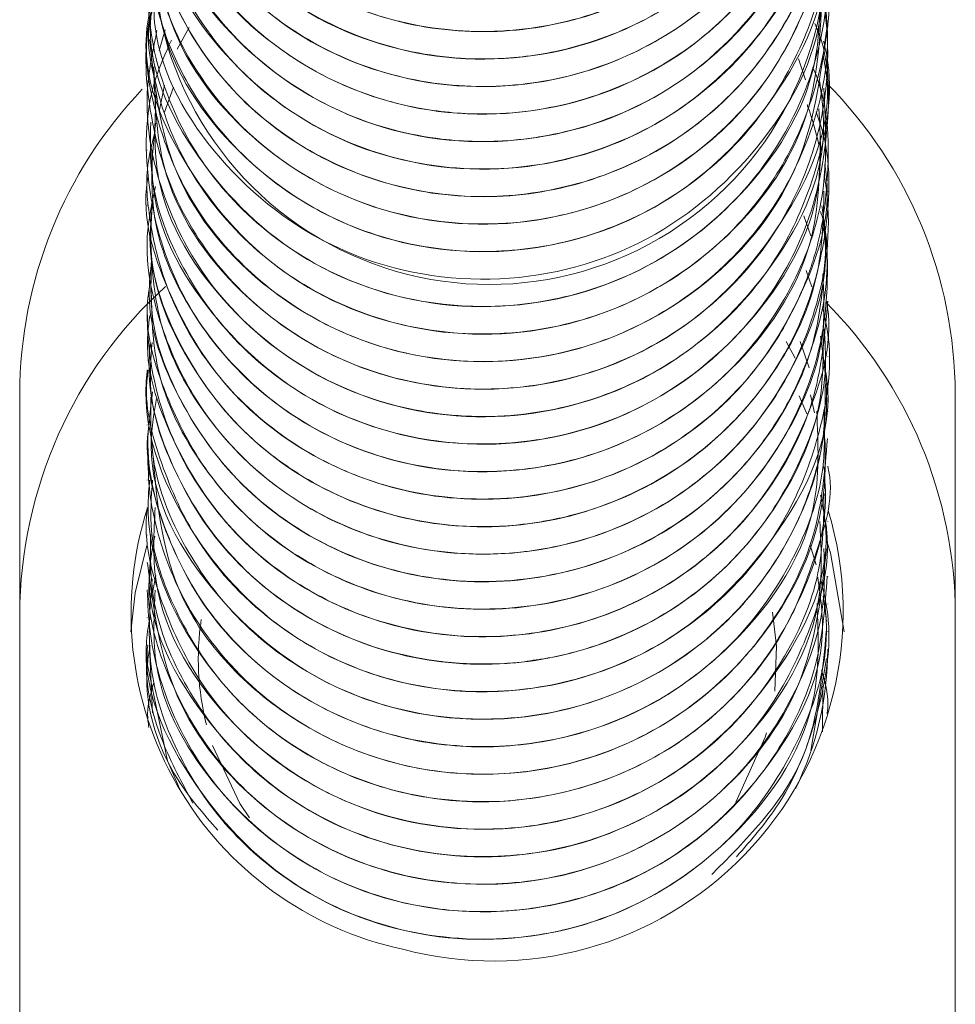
# Model space of a CAD drawing. Header units: millimetres. Extents: x -172 to 1038, y -1779 to -162.
# Tile 21 of 63: x 902 to 913, y -1466 to -1454. Entities that reach past the tile are written whole.
import ezdxf

# ---------------------------------------------------------------- set-up
doc = ezdxf.new("R2010")
doc.units = ezdxf.units.MM

msp = doc.modelspace()

# ---------------------------------------------------------------- linework, layer by layer
at = {"color": 7, "linetype": 'Continuous', "lineweight": 15}
for p, q in [((903.887, -1454.338), (904.028, -1454.082)), ((911.537, -1454.069), (911.537, -1454.066)), ((903.676, -1454.353), (903.747, -1454.108)), ((903.537, -1454.228), (903.537, -1454.23)), ((911.537, -1454.392), (911.537, -1454.389)), ((903.537, -1454.551), (903.537, -1454.554)), ((911.192, -1454.45), (911.275, -1454.698)), ((903.676, -1455.071), (903.739, -1454.761)), ((903.739, -1455.079), (903.846, -1454.785)), ((911.537, -1454.716), (911.537, -1454.713)), ((903.537, -1454.875), (903.537, -1454.878)), ((911.537, -1455.039), (911.537, -1455.037)), ((903.537, -1455.198), (903.537, -1455.201)), ((911.537, -1455.363), (911.537, -1455.36)), ((903.537, -1455.522), (903.537, -1455.525)), ((911.537, -1455.686), (911.537, -1455.684)), ((903.537, -1455.845), (903.537, -1455.848)), ((911.537, -1456.01), (911.537, -1456.007)), ((903.537, -1456.169), (903.537, -1456.172)), ((911.255, -1456.297), (911.337, -1456.531)), ((911.537, -1456.333), (911.537, -1456.331)), ((903.537, -1456.492), (903.537, -1456.495)), ((911.537, -1456.657), (911.537, -1456.654)), ((903.537, -1456.816), (903.537, -1456.819)), ((911.283, -1456.941), (911.349, -1457.131)), ((911.537, -1456.98), (911.537, -1456.978)), ((903.537, -1457.139), (903.537, -1457.142)), ((911.537, -1457.304), (911.537, -1457.301)), ((903.537, -1457.463), (903.537, -1457.466)), ((911.537, -1457.627), (911.537, -1457.625)), ((903.537, -1457.787), (903.537, -1457.789)), ((911.048, -1457.776), (911.155, -1457.97)), ((911.214, -1457.774), (911.319, -1458.085)), ((911.537, -1457.951), (911.537, -1457.948)), ((903.537, -1458.11), (903.537, -1458.113)), ((911.537, -1458.274), (911.537, -1458.272)), ((902.037, -1458.394), (902.037, -1467.087)), ((903.537, -1458.434), (903.537, -1458.436)), ((911.202, -1458.413), (911.29, -1458.628)), ((911.334, -1458.404), (911.383, -1458.615)), ((913.037, -1467.087), (913.037, -1458.394)), ((911.537, -1458.598), (911.537, -1458.595)), ((903.537, -1458.757), (903.537, -1458.76)), ((911.537, -1458.921), (911.537, -1458.919)), ((903.537, -1459.081), (903.537, -1459.083)), ((911.537, -1459.245), (911.537, -1459.242)), ((903.537, -1459.404), (903.537, -1459.407)), ((911.537, -1459.569), (911.537, -1459.566)), ((903.537, -1459.728), (903.537, -1459.73)), ((911.537, -1459.892), (911.537, -1459.889)), ((903.537, -1460.051), (903.537, -1460.054)), ((911.402, -1460.403), (911.33, -1460.17)), ((911.537, -1460.215), (911.537, -1460.213)), ((903.537, -1460.375), (903.537, -1460.377)), ((903.639, -1460.528), (903.597, -1460.731)), ((911.537, -1460.539), (911.537, -1460.536)), ((903.537, -1460.698), (903.537, -1460.701)), ((911.483, -1460.772), (911.521, -1461.063)), ((911.537, -1460.863), (911.537, -1460.86)), ((903.537, -1461.022), (903.537, -1461.024)), ((910.888, -1460.959), (910.933, -1461.357)), ((911.537, -1461.186), (911.537, -1461.183)), ((903.537, -1461.345), (903.537, -1461.348)), ((903.537, -1461.396), (903.537, -1461.403)), ((903.537, -1461.396), (903.541, -1461.578)), ((903.598, -1462.142), (903.561, -1461.37)), ((910.933, -1461.357), (910.914, -1461.89)), ((911.537, -1461.403), (911.537, -1461.396)), ((911.522, -1461.505), (911.339, -1462.585)), ((911.478, -1461.83), (911.474, -1462.365))]:
    msp.add_line(p, q, dxfattribs=at)
at = {"color": 7, "linetype": 'Continuous', "lineweight": 15, "flags": 128}
for points in [[(903.342, -1461.189), (903.394, -1460.73), (903.531, -1460.175)], [(911.527, -1460.129), (911.569, -1460.261), (911.731, -1461.189)], [(903.541, -1461.578), (903.774, -1462.707), (903.931, -1463.069)], [(910.816, -1462.379), (910.801, -1462.431), (910.457, -1463.194)], [(904.74, -1463.379), (904.626, -1463.209), (904.304, -1462.528)]]:
    msp.add_lwpolyline(points, dxfattribs=at)
at = {"color": 7, "linetype": 'Continuous', "lineweight": 15}
for centre, radius, start, end in [((907.56, -1453.15), 3.955, 174.7127, 9.2577), ((907.817, -1458.409), 5.219, 0.1691, 44.6184), ((907.254, -1458.409), 5.217, 136.3705, 179.8363), ((907.282, -1461.007), 5.245, 132.3061, 179.726), ((907.817, -1460.998), 5.22, 0.171, 44.9646), ((907.389, -1460.971), 4.043, 162.1759, 257.8568), ((907.606, -1460.951), 4.112, 254.9673, 16.7902), ((907.314, -1461.511), 3.177, 171.5495, 194.1209), ((907.779, -1461.393), 3.758, 334.0645, 359.9548)]:
    msp.add_arc(centre, radius, start, end, dxfattribs=at)
for points, knots in [([(911.519, -1450.184), (911.523, -1450.287), (911.543, -1450.772), (911.405, -1451.254), (911.261, -1451.613), (911.256, -1451.626), (911.238, -1451.67), (911.166, -1451.838), (911.001, -1452.162), (910.795, -1452.467), (910.601, -1452.705), (910.343, -1452.995), (909.785, -1453.478), (908.843, -1453.957), (907.687, -1454.179), (906.865, -1454.103), (906.377, -1453.979), (906.012, -1453.87), (905.346, -1453.574), (904.528, -1452.937), (903.876, -1452.009), (903.599, -1451.163), (903.527, -1450.431), (903.525, -1449.909), (903.652, -1449.55), (903.699, -1449.415)], [0, 0, 0, 0, 0.02342, 0.10963, 0.109956, 0.11059, 0.112785, 0.120873, 0.15184, 0.194488, 0.203286, 0.220697, 0.28126, 0.36677, 0.451922, 0.538561, 0.547163, 0.564206, 0.62352, 0.709482, 0.795855, 0.880419, 0.912193, 0.967106, 1, 1, 1, 1]), ([(911.473, -1449.947), (911.489, -1450.006), (911.604, -1450.435), (911.499, -1451.278), (911.139, -1452.332), (910.54, -1453.151), (909.95, -1453.657), (909.268, -1454.079), (908.633, -1454.316), (907.872, -1454.448), (907.093, -1454.472), (906.078, -1454.263), (905.393, -1453.9), (905.081, -1453.672), (905.058, -1453.655), (904.979, -1453.595), (904.688, -1453.36), (904.187, -1452.826), (903.699, -1451.919), (903.481, -1450.816), (903.574, -1450.033), (903.692, -1449.613), (903.713, -1449.555), (903.721, -1449.532)], [0, 0, 0, 0, 0.013036, 0.094869, 0.175279, 0.249971, 0.306685, 0.338218, 0.418199, 0.446214, 0.499814, 0.58053, 0.661239, 0.661886, 0.66313, 0.667412, 0.68315, 0.743215, 0.824027, 0.904482, 0.986349, 0.994747, 1, 1, 1, 1]), ([(903.561, -1450.35), (903.553, -1450.408), (903.495, -1450.844), (903.74, -1451.668), (904.299, -1452.692), (905.188, -1453.498), (906.284, -1454.016), (907.493, -1454.191), (908.708, -1454.008), (909.815, -1453.484), (910.719, -1452.664), (911.306, -1451.622), (911.57, -1450.754), (911.515, -1450.274), (911.506, -1450.189)], [0, 0, 0, 0, 0.0145697, 0.1103374, 0.2068844, 0.304205, 0.3994736, 0.4968799, 0.593227, 0.6891791, 0.7866946, 0.8820392, 0.979154, 1, 1, 1, 1]), ([(911.37, -1450.17), (911.415, -1450.292), (911.509, -1450.547), (911.544, -1451.061), (911.52, -1451.823), (911.23, -1452.795), (910.596, -1453.765), (909.705, -1454.519), (908.63, -1454.994), (907.599, -1455.136), (906.822, -1455.06), (906.075, -1454.879), (905.559, -1454.643), (905.145, -1454.367), (904.837, -1454.14), (904.319, -1453.643), (903.879, -1452.942), (903.648, -1452.241), (903.535, -1451.755), (903.564, -1451.445), (903.576, -1451.318)], [0, 0, 0, 0, 0.029016, 0.061016, 0.115517, 0.201141, 0.285859, 0.372332, 0.457139, 0.542659, 0.598847, 0.629199, 0.713598, 0.723592, 0.741328, 0.799952, 0.885809, 0.927864, 0.970571, 1, 1, 1, 1]), ([(911.455, -1450.283), (911.493, -1450.49), (911.575, -1450.941), (911.484, -1451.535), (911.29, -1452.266), (911.035, -1452.771), (910.742, -1453.177), (910.502, -1453.479), (909.977, -1453.99), (909.072, -1454.519), (907.93, -1454.806), (906.757, -1454.768), (905.648, -1454.404), (904.782, -1453.809), (904.304, -1453.258), (904.103, -1452.949), (904.053, -1452.865), (904.038, -1452.839), (903.849, -1452.514), (903.66, -1452.041), (903.541, -1451.317), (903.5, -1450.836), (903.592, -1450.501), (903.619, -1450.403)], [0, 0, 0, 0, 0.046512, 0.101829, 0.131992, 0.215358, 0.225171, 0.242674, 0.300664, 0.385463, 0.46898, 0.554373, 0.638391, 0.722599, 0.784998, 0.80149, 0.806047, 0.807401, 0.808141, 0.89158, 0.920889, 0.976712, 1, 1, 1, 1]), ([(911.516, -1451.476), (911.504, -1451.806), (911.49, -1452.178), (911.368, -1452.609), (911.25, -1452.966), (910.937, -1453.615), (910.272, -1454.415), (909.299, -1455.065), (908.512, -1455.314), (908.011, -1455.39), (907.622, -1455.433), (906.881, -1455.419), (905.866, -1455.151), (904.876, -1454.553), (904.11, -1453.709), (903.633, -1452.686), (903.493, -1451.701), (903.595, -1450.966), (903.688, -1450.539), (903.779, -1450.372), (903.808, -1450.32)], [0, 0, 0, 0, 0.072033, 0.08119, 0.097991, 0.154445, 0.23778, 0.320671, 0.403556, 0.412411, 0.429384, 0.487595, 0.570809, 0.653126, 0.737155, 0.819574, 0.902667, 0.957455, 0.986766, 1, 1, 1, 1]), ([(903.615, -1450.68), (903.592, -1450.824), (903.476, -1451.533), (904.09, -1452.8), (905.37, -1454.033), (907.154, -1454.577), (909.007, -1454.313), (910.532, -1453.288), (911.45, -1451.888), (911.445, -1450.9), (911.443, -1450.503)], [0, 0, 0, 0, 0.0365891, 0.180238, 0.3258939, 0.4701524, 0.6145947, 0.7600927, 0.903788, 1, 1, 1, 1]), ([(903.564, -1451), (903.555, -1451.04), (903.422, -1451.637), (903.933, -1452.848), (905.082, -1454.176), (906.82, -1454.862), (908.682, -1454.744), (910.296, -1453.845), (911.371, -1452.427), (911.446, -1451.329), (911.481, -1450.825)], [0, 0, 0, 0, 0.010324, 0.153998, 0.299939, 0.443682, 0.588975, 0.733597, 0.877678, 1, 1, 1, 1]), ([(903.576, -1451.312), (903.623, -1451.826), (903.724, -1452.924), (904.842, -1454.3), (906.482, -1455.119), (908.344, -1455.15), (910.065, -1454.38), (911.179, -1452.98), (911.666, -1451.756), (911.532, -1451.169), (911.529, -1451.158)], [0, 0, 0, 0, 0.128247, 0.273997, 0.417595, 0.563433, 0.707375, 0.852204, 0.997283, 1, 1, 1, 1]), ([(903.622, -1451.635), (903.628, -1452.046), (903.643, -1453.04), (904.6, -1454.402), (906.154, -1455.351), (908.008, -1455.528), (909.783, -1454.898), (911.03, -1453.591), (911.613, -1452.304), (911.492, -1451.606), (911.471, -1451.489)], [0, 0, 0, 0, 0.102525, 0.247635, 0.391478, 0.537408, 0.681054, 0.826697, 0.970961, 1, 1, 1, 1]), ([(911.49, -1452.123), (911.492, -1452.393), (911.498, -1453.023), (911.122, -1453.954), (910.443, -1454.912), (909.532, -1455.589), (908.479, -1455.989), (907.346, -1456.132), (906.138, -1455.914), (905.043, -1455.331), (904.237, -1454.534), (903.795, -1453.715), (903.61, -1453.055), (903.505, -1452.426), (903.588, -1451.97), (903.643, -1451.668)], [0, 0, 0, 0, 0.062445, 0.145439, 0.22729, 0.33146, 0.398662, 0.481988, 0.587859, 0.673338, 0.764597, 0.849215, 0.890268, 0.927664, 1, 1, 1, 1]), ([(911.493, -1451.804), (911.505, -1451.933), (911.557, -1452.458), (911.297, -1453.227), (910.77, -1454.196), (909.975, -1454.996), (908.913, -1455.543), (907.742, -1455.797), (906.569, -1455.709), (905.655, -1455.345), (905.098, -1454.989), (904.499, -1454.501), (903.93, -1453.723), (903.555, -1452.749), (903.586, -1452.188), (903.598, -1451.963)], [0, 0, 0, 0, 0.031602, 0.128739, 0.19061, 0.300689, 0.394236, 0.473386, 0.584737, 0.670573, 0.708478, 0.745527, 0.85971, 0.943763, 1, 1, 1, 1]), ([(903.641, -1451.965), (903.623, -1452.271), (903.571, -1453.154), (904.381, -1454.488), (905.834, -1455.556), (907.67, -1455.88), (909.485, -1455.393), (910.852, -1454.19), (911.554, -1452.849), (911.464, -1452.036), (911.439, -1451.809)], [0, 0, 0, 0, 0.076681, 0.22096, 0.365393, 0.510912, 0.654611, 0.800578, 0.944354, 1, 1, 1, 1]), ([(911.483, -1451.948), (911.501, -1452.037), (911.611, -1452.606), (911.429, -1453.597), (910.877, -1454.7), (910.086, -1455.538), (909.141, -1456.103), (907.985, -1456.42), (906.801, -1456.401), (905.752, -1456.054), (904.783, -1455.448), (904.01, -1454.566), (903.65, -1453.611), (903.544, -1452.983), (903.545, -1452.726), (903.546, -1452.61)], [0, 0, 0, 0, 0.021217, 0.135891, 0.227181, 0.307746, 0.399891, 0.477519, 0.580668, 0.667286, 0.730258, 0.846841, 0.937874, 0.972101, 1, 1, 1, 1]), ([(903.583, -1452.289), (903.575, -1452.491), (903.551, -1453.074), (903.91, -1454.009), (904.598, -1454.962), (905.575, -1455.669), (906.726, -1456.064), (907.949, -1456.106), (909.137, -1455.793), (910.181, -1455.152), (910.972, -1454.238), (911.462, -1453.193), (911.496, -1452.463), (911.512, -1452.125)], [0, 0, 0, 0, 0.050651, 0.145895, 0.243232, 0.339677, 0.435497, 0.533013, 0.628381, 0.725398, 0.822337, 0.917754, 1, 1, 1, 1]), ([(911.485, -1452.772), (911.497, -1452.969), (911.527, -1453.477), (911.236, -1454.359), (910.657, -1455.327), (909.73, -1456.124), (908.688, -1456.588), (907.516, -1456.773), (906.353, -1456.625), (905.237, -1456.112), (904.429, -1455.404), (903.823, -1454.477), (903.548, -1453.569), (903.528, -1452.809), (903.563, -1452.45), (903.59, -1452.318), (903.591, -1452.311)], [0, 0, 0, 0, 0.045572, 0.117555, 0.211044, 0.303679, 0.39258, 0.46719, 0.570833, 0.654552, 0.746743, 0.817359, 0.914063, 0.967833, 0.998303, 1, 1, 1, 1]), ([(903.594, -1452.605), (903.626, -1453.087), (903.697, -1454.153), (904.764, -1455.526), (906.376, -1456.387), (908.243, -1456.464), (909.775, -1455.817), (910.795, -1454.832), (911.345, -1453.773), (911.583, -1452.937), (911.524, -1452.498), (911.518, -1452.453)], [0, 0, 0, 0, 0.11995, 0.26533, 0.408747, 0.554445, 0.698035, 0.795758, 0.891319, 0.988908, 1, 1, 1, 1]), ([(911.514, -1453.419), (911.52, -1453.558), (911.53, -1453.809), (911.475, -1454.12), (911.402, -1454.448), (911.222, -1455.01), (910.766, -1455.824), (909.929, -1456.635), (908.926, -1457.155), (907.76, -1457.413), (906.582, -1457.33), (905.433, -1456.878), (904.541, -1456.186), (903.894, -1455.27), (903.603, -1454.426), (903.53, -1453.693), (903.522, -1453.208), (903.621, -1452.913), (903.652, -1452.82)], [0, 0, 0, 0, 0.0319, 0.0576, 0.072046, 0.10902, 0.192623, 0.282256, 0.369121, 0.443567, 0.547982, 0.629256, 0.720839, 0.8032, 0.887491, 0.92703, 0.977167, 1, 1, 1, 1]), ([(903.631, -1452.93), (903.628, -1453.309), (903.619, -1454.268), (904.529, -1455.623), (906.052, -1456.61), (907.902, -1456.834), (909.69, -1456.249), (910.977, -1454.973), (911.595, -1453.668), (911.482, -1452.934), (911.458, -1452.783)], [0, 0, 0, 0, 0.094429, 0.239247, 0.38324, 0.529094, 0.672719, 0.818518, 0.96259, 1, 1, 1, 1]), ([(911.245, -1453.019), (911.338, -1453.246), (911.452, -1453.528), (911.51, -1453.921), (911.55, -1454.334), (911.52, -1454.994), (911.262, -1455.95), (910.672, -1456.925), (909.757, -1457.72), (908.681, -1458.215), (907.471, -1458.399), (906.312, -1458.22), (905.26, -1457.737), (904.444, -1457.047), (903.811, -1456.088), (903.521, -1455.009), (903.491, -1454.133), (903.654, -1453.71), (903.682, -1453.639)], [0, 0, 0, 0, 0.049964, 0.061655, 0.081343, 0.13518, 0.19603, 0.282705, 0.363181, 0.437424, 0.517827, 0.60501, 0.66949, 0.750866, 0.821533, 0.905269, 0.984037, 1, 1, 1, 1]), ([(911.443, -1453.058), (911.47, -1453.153), (911.605, -1453.628), (911.503, -1454.503), (911.206, -1455.372), (910.833, -1455.982), (910.351, -1456.58), (909.564, -1457.195), (908.362, -1457.662), (907.119, -1457.737), (905.986, -1457.451), (905.034, -1456.934), (904.254, -1456.174), (903.797, -1455.346), (903.618, -1454.687), (903.529, -1454.261), (903.564, -1454.01), (903.579, -1453.908)], [0, 0, 0, 0, 0.022676, 0.113878, 0.196875, 0.234186, 0.277611, 0.372515, 0.457588, 0.566582, 0.647971, 0.721026, 0.813273, 0.898027, 0.940132, 0.975559, 1, 1, 1, 1]), ([(903.641, -1453.261), (903.619, -1453.534), (903.55, -1454.381), (904.316, -1455.703), (905.736, -1456.807), (907.563, -1457.177), (909.388, -1456.736), (910.79, -1455.568), (911.534, -1454.213), (911.458, -1453.363), (911.434, -1453.101)], [0, 0, 0, 0, 0.068445, 0.21253, 0.35722, 0.502506, 0.646292, 0.79226, 0.935952, 1, 1, 1, 1]), ([(911.409, -1453.235), (911.471, -1453.557), (911.615, -1454.305), (911.368, -1455.337), (910.864, -1456.32), (910.136, -1457.124), (909.15, -1457.715), (907.98, -1458.042), (906.822, -1458.018), (905.669, -1457.645), (904.661, -1456.976), (903.965, -1456.061), (903.596, -1455.038), (903.466, -1454.281), (903.585, -1453.811), (903.611, -1453.708)], [0, 0, 0, 0, 0.07169, 0.166157, 0.225917, 0.312927, 0.39771, 0.4706, 0.571723, 0.641694, 0.731307, 0.833035, 0.890853, 0.976272, 1, 1, 1, 1]), ([(903.623, -1453.591), (903.598, -1453.758), (903.488, -1454.491), (904.127, -1455.768), (905.433, -1456.979), (907.226, -1457.493), (909.074, -1457.199), (910.58, -1456.148), (911.465, -1454.754), (911.446, -1453.789), (911.438, -1453.416)], [0, 0, 0, 0, 0.042171, 0.18586, 0.33139, 0.475802, 0.620093, 0.765726, 0.909384, 1, 1, 1, 1]), ([(903.577, -1453.914), (903.564, -1453.975), (903.433, -1454.596), (903.964, -1455.819), (905.142, -1457.128), (906.89, -1457.784), (908.751, -1457.635), (910.347, -1456.709), (911.389, -1455.293), (911.445, -1454.218), (911.471, -1453.736)], [0, 0, 0, 0, 0.015875, 0.159514, 0.305437, 0.44926, 0.594381, 0.739195, 0.883165, 1, 1, 1, 1]), ([(903.564, -1454.225), (903.621, -1454.761), (903.742, -1455.88), (904.897, -1457.256), (906.55, -1458.047), (908.422, -1458.046), (910.095, -1457.251), (911.303, -1455.83), (911.454, -1454.651), (911.529, -1454.067)], [0, 0, 0, 0, 0.133696, 0.2795202, 0.4231107, 0.5688666, 0.7129153, 0.85755, 1, 1, 1, 1]), ([(911.385, -1454.034), (911.402, -1454.074), (911.554, -1454.438), (911.567, -1455.292), (911.349, -1456.424), (910.709, -1457.526), (909.967, -1458.2), (909.298, -1458.573), (908.662, -1458.839), (907.744, -1459.028), (906.579, -1458.937), (905.489, -1458.527), (904.578, -1457.841), (903.914, -1456.921), (903.558, -1456.005), (903.573, -1455.41), (903.578, -1455.197)], [0, 0, 0, 0, 0.009839, 0.088679, 0.186667, 0.268351, 0.370422, 0.405217, 0.43783, 0.522769, 0.609087, 0.693043, 0.779558, 0.862459, 0.950892, 1, 1, 1, 1]), ([(911.489, -1454.244), (911.502, -1454.301), (911.616, -1454.8), (911.464, -1455.677), (911.007, -1456.767), (910.266, -1457.661), (909.307, -1458.292), (908.198, -1458.646), (907.054, -1458.695), (905.919, -1458.405), (904.899, -1457.811), (904.123, -1456.971), (903.646, -1455.935), (903.473, -1454.968), (903.601, -1454.361), (903.651, -1454.119)], [0, 0, 0, 0, 0.012898, 0.113498, 0.188766, 0.273894, 0.364022, 0.435132, 0.524382, 0.60863, 0.687619, 0.781971, 0.859418, 0.943911, 1, 1, 1, 1]), ([(911.491, -1454.794), (911.514, -1455.247), (911.555, -1456.056), (911.131, -1457.185), (910.472, -1458.106), (909.549, -1458.816), (908.454, -1459.246), (907.296, -1459.355), (906.142, -1459.139), (905.105, -1458.613), (904.269, -1457.812), (903.758, -1456.9), (903.506, -1455.846), (903.5, -1454.934), (903.752, -1454.383), (903.822, -1454.231)], [0, 0, 0, 0, 0.094979, 0.169483, 0.249128, 0.329867, 0.408052, 0.48939, 0.566824, 0.648911, 0.729667, 0.809604, 0.869892, 0.964192, 1, 1, 1, 1]), ([(903.614, -1454.546), (903.628, -1454.979), (903.659, -1455.996), (904.65, -1457.362), (906.222, -1458.284), (908.08, -1458.431), (909.844, -1457.771), (911.064, -1456.442), (911.625, -1455.169), (911.499, -1454.495), (911.482, -1454.4)], [0, 0, 0, 0, 0.107971, 0.253258, 0.397021, 0.542973, 0.686653, 0.832163, 0.976574, 1, 1, 1, 1]), ([(911.361, -1454.548), (911.365, -1454.558), (911.539, -1454.949), (911.569, -1455.665), (911.48, -1456.412), (911.377, -1456.786), (911.334, -1456.917), (911.312, -1456.978), (911.303, -1457.004), (911.27, -1457.091), (911.153, -1457.38), (910.819, -1457.987), (910.144, -1458.73), (909.139, -1459.344), (908.002, -1459.653), (907.026, -1459.634), (906.287, -1459.465), (905.57, -1459.194), (904.753, -1458.656), (904.022, -1457.773), (903.685, -1456.971), (903.556, -1456.289), (903.5, -1455.802), (903.592, -1455.444), (903.631, -1455.292)], [0, 0, 0, 0, 0.002446, 0.091375, 0.14696, 0.16412, 0.174163, 0.176515, 0.177903, 0.18014, 0.196426, 0.244431, 0.327229, 0.405689, 0.488927, 0.570767, 0.607358, 0.648377, 0.732556, 0.812875, 0.893851, 0.919271, 0.965803, 1, 1, 1, 1]), ([(903.639, -1454.875), (903.625, -1455.203), (903.586, -1456.11), (904.425, -1457.451), (905.901, -1458.495), (907.741, -1458.788), (909.549, -1458.271), (910.892, -1457.044), (911.567, -1455.714), (911.469, -1454.926), (911.443, -1454.722)], [0, 0, 0, 0, 0.082197, 0.226626, 0.370907, 0.516554, 0.660212, 0.806153, 0.950003, 1, 1, 1, 1]), ([(911.294, -1454.988), (911.296, -1454.994), (911.356, -1455.148), (911.395, -1455.309), (911.433, -1455.463)], [0, 0, 0, 0, 0.03955, 1, 1, 1, 1]), ([(911.401, -1455.075), (911.423, -1455.137), (911.581, -1455.583), (911.556, -1456.444), (911.268, -1457.574), (910.647, -1458.562), (909.728, -1459.363), (908.892, -1459.733), (908.37, -1459.858), (908.249, -1459.88), (908.216, -1459.887), (908.21, -1459.888), (908.209, -1459.888), (908.209, -1459.888), (908.209, -1459.888), (908.209, -1459.888), (908.208, -1459.888), (908.208, -1459.888), (908.204, -1459.889), (908.163, -1459.896), (908.051, -1459.914), (907.433, -1459.989), (906.468, -1459.899), (905.559, -1459.499), (904.975, -1459.106), (904.402, -1458.601), (903.863, -1457.778), (903.54, -1456.88), (903.58, -1456.355), (903.594, -1456.17)], [0, 0, 0, 0, 0.01483, 0.107145, 0.188802, 0.278567, 0.365403, 0.458276, 0.478332, 0.484524, 0.485673, 0.485806, 0.485871, 0.485872, 0.485873, 0.485876, 0.485881, 0.485928, 0.486044, 0.486827, 0.49502, 0.51131, 0.625122, 0.704707, 0.732189, 0.784415, 0.877828, 0.956981, 1, 1, 1, 1]), ([(903.636, -1455.206), (903.61, -1455.428), (903.52, -1456.222), (904.224, -1457.524), (905.591, -1458.68), (907.403, -1459.118), (909.241, -1458.746), (910.694, -1457.632), (911.502, -1456.257), (911.451, -1455.353), (911.433, -1455.038)], [0, 0, 0, 0, 0.056042, 0.199896, 0.345022, 0.489877, 0.63386, 0.779731, 0.923365, 1, 1, 1, 1]), ([(903.593, -1455.523), (903.588, -1455.787), (903.574, -1456.482), (904.126, -1457.68), (905.301, -1458.842), (907.065, -1459.422), (908.923, -1459.197), (910.472, -1458.203), (911.43, -1456.797), (911.444, -1455.78), (911.45, -1455.355)], [0, 0, 0, 0, 0.0663614, 0.1741297, 0.3197692, 0.4637237, 0.6082342, 0.753399, 0.8970244, 1, 1, 1, 1]), ([(903.544, -1455.849), (903.542, -1455.863), (903.465, -1456.3), (903.742, -1457.188), (904.387, -1458.326), (905.451, -1459.178), (906.741, -1459.642), (908.122, -1459.658), (909.439, -1459.226), (910.542, -1458.395), (911.262, -1457.255), (911.584, -1456.292), (911.513, -1455.77), (911.502, -1455.69)], [0, 0, 0, 0, 0.003539, 0.111457, 0.220254, 0.329252, 0.436986, 0.546598, 0.653919, 0.763556, 0.871224, 0.9803, 1, 1, 1, 1]), ([(911.494, -1455.813), (911.505, -1455.881), (911.589, -1456.409), (911.475, -1457.285), (911.012, -1458.367), (910.323, -1459.218), (909.386, -1459.871), (908.551, -1460.161), (907.811, -1460.276), (907.034, -1460.29), (906.033, -1460.07), (904.965, -1459.487), (904.149, -1458.635), (903.666, -1457.596), (903.473, -1456.692), (903.592, -1456.147), (903.635, -1455.951)], [0, 0, 0, 0, 0.0156255, 0.1201497, 0.1919185, 0.2778916, 0.3599229, 0.4412081, 0.4695442, 0.5243236, 0.6113354, 0.6925175, 0.7929621, 0.872184, 0.9539712, 1, 1, 1, 1]), ([(903.595, -1456.172), (903.583, -1456.372), (903.542, -1456.999), (903.968, -1458.024), (904.8, -1459.052), (905.978, -1459.751), (907.325, -1460.028), (908.7, -1459.851), (909.945, -1459.24), (910.894, -1458.263), (911.465, -1457.13), (911.485, -1456.347), (911.493, -1456.006)], [0, 0, 0, 0, 0.049978, 0.157283, 0.266924, 0.374497, 0.483636, 0.592202, 0.700294, 0.809705, 0.917078, 1, 1, 1, 1]), ([(911.468, -1456.181), (911.5, -1456.418), (911.583, -1457.019), (911.384, -1457.823), (911.092, -1458.477), (910.834, -1458.886), (910.497, -1459.313), (909.901, -1459.874), (909.144, -1460.289), (908.445, -1460.494), (907.675, -1460.633), (906.668, -1460.585), (905.523, -1460.158), (904.568, -1459.462), (903.91, -1458.53), (903.558, -1457.593), (903.58, -1457.039), (903.589, -1456.815)], [0, 0, 0, 0, 0.05598, 0.142195, 0.189702, 0.223886, 0.254997, 0.316146, 0.412857, 0.45054, 0.483535, 0.59292, 0.677267, 0.764817, 0.866671, 0.946095, 1, 1, 1, 1]), ([(911.452, -1456.245), (911.465, -1456.283), (911.52, -1456.456), (911.542, -1456.916), (911.514, -1457.731), (911.244, -1458.529), (910.889, -1459.13), (910.433, -1459.736), (909.661, -1460.382), (908.507, -1460.849), (907.298, -1460.981), (906.147, -1460.758), (905.072, -1460.205), (904.248, -1459.419), (903.723, -1458.393), (903.49, -1457.62), (903.553, -1457.195), (903.561, -1457.142)], [0, 0, 0, 0, 0.00911, 0.041858, 0.105178, 0.197141, 0.231476, 0.265044, 0.370294, 0.455012, 0.543004, 0.640978, 0.716039, 0.817533, 0.898404, 0.987375, 1, 1, 1, 1]), ([(903.561, -1456.492), (903.586, -1456.875), (903.64, -1457.691), (904.277, -1458.82), (905.27, -1459.72), (906.54, -1460.247), (907.916, -1460.331), (909.253, -1459.965), (910.396, -1459.188), (911.181, -1458.086), (911.557, -1457.074), (911.499, -1456.484), (911.485, -1456.336)], [0, 0, 0, 0, 0.095729, 0.203947, 0.313306, 0.420727, 0.530411, 0.637792, 0.747211, 0.855312, 0.963885, 1, 1, 1, 1]), ([(903.587, -1456.822), (903.573, -1456.955), (903.513, -1457.515), (903.878, -1458.495), (904.648, -1459.565), (905.789, -1460.319), (907.12, -1460.662), (908.5, -1460.553), (909.774, -1460.003), (910.775, -1459.076), (911.426, -1457.91), (911.487, -1457.061), (911.516, -1456.654)], [0, 0, 0, 0, 0.033707, 0.141059, 0.250536, 0.358528, 0.467218, 0.576282, 0.683936, 0.793561, 0.900869, 1, 1, 1, 1]), ([(903.583, -1457.139), (903.589, -1457.458), (903.603, -1458.209), (904.16, -1459.307), (905.099, -1460.254), (906.34, -1460.843), (907.708, -1460.995), (909.062, -1460.694), (910.244, -1459.974), (911.09, -1458.913), (911.527, -1457.855), (911.49, -1457.196), (911.478, -1456.981)], [0, 0, 0, 0, 0.079856, 0.18758, 0.297162, 0.40446, 0.514078, 0.621711, 0.730777, 0.83944, 0.947437, 1, 1, 1, 1]), ([(903.568, -1457.469), (903.558, -1457.538), (903.486, -1458.03), (903.8, -1458.962), (904.504, -1460.07), (905.604, -1460.878), (906.915, -1461.287), (908.298, -1461.245), (909.593, -1460.759), (910.66, -1459.881), (911.322, -1458.713), (911.605, -1457.793), (911.529, -1457.329), (911.525, -1457.306)], [0, 0, 0, 0, 0.01741, 0.124998, 0.234174, 0.342747, 0.45088, 0.560308, 0.667711, 0.777411, 0.884842, 0.994226, 1, 1, 1, 1]), ([(911.537, -1457.301), (911.505, -1457.676), (911.438, -1458.454), (910.914, -1459.499), (910.128, -1460.359), (909.134, -1460.965), (907.994, -1461.27), (906.8, -1461.247), (905.748, -1460.914), (904.77, -1460.286), (904.003, -1459.395), (903.65, -1458.48), (903.562, -1457.915), (903.54, -1457.668), (903.539, -1457.538), (903.538, -1457.463)], [0, 0, 0, 0, 0.091489, 0.189754, 0.277964, 0.370682, 0.464853, 0.556438, 0.653133, 0.726791, 0.837635, 0.937667, 0.967347, 0.981178, 1, 1, 1, 1]), ([(911.481, -1457.4), (911.493, -1457.45), (911.618, -1457.951), (911.484, -1458.844), (911.045, -1459.934), (910.34, -1460.823), (909.402, -1461.484), (908.244, -1461.883), (907.064, -1461.932), (905.958, -1461.648), (904.942, -1461.084), (904.139, -1460.248), (903.678, -1459.209), (903.488, -1458.503), (903.544, -1458.135), (903.548, -1458.111)], [0, 0, 0, 0, 0.012028, 0.120857, 0.201784, 0.285889, 0.379858, 0.461861, 0.563447, 0.645283, 0.722048, 0.831748, 0.910669, 0.99424, 1, 1, 1, 1]), ([(903.57, -1457.79), (903.562, -1457.936), (903.538, -1458.403), (903.775, -1459.179), (904.254, -1460.042), (905.039, -1460.833), (906.142, -1461.429), (907.502, -1461.648), (908.868, -1461.414), (910.086, -1460.752), (910.988, -1459.735), (911.495, -1458.635), (911.485, -1457.909), (911.482, -1457.625)], [0, 0, 0, 0, 0.036704, 0.117246, 0.198841, 0.281267, 0.388574, 0.497931, 0.605945, 0.714466, 0.823531, 0.931052, 1, 1, 1, 1]), ([(911.494, -1457.626), (911.505, -1457.778), (911.543, -1458.309), (911.262, -1459.154), (910.681, -1460.141), (909.811, -1460.928), (908.971, -1461.319), (908.459, -1461.455), (908.293, -1461.49), (908.21, -1461.506), (908.171, -1461.512), (908.156, -1461.515), (908.152, -1461.515), (908.15, -1461.516), (908.15, -1461.516), (908.149, -1461.516), (908.149, -1461.516), (908.149, -1461.516), (908.149, -1461.516), (908.149, -1461.516), (908.147, -1461.516), (908.098, -1461.52), (907.962, -1461.547), (907.353, -1461.595), (906.413, -1461.498), (905.307, -1461.002), (904.438, -1460.283), (903.852, -1459.365), (903.541, -1458.493), (903.579, -1457.974), (903.593, -1457.788)], [0, 0, 0, 0, 0.037095, 0.129862, 0.210766, 0.314597, 0.406754, 0.429868, 0.441426, 0.447205, 0.450095, 0.450818, 0.450998, 0.451089, 0.451134, 0.451137, 0.451138, 0.451139, 0.451142, 0.451147, 0.451235, 0.451612, 0.462965, 0.484353, 0.597601, 0.684594, 0.774658, 0.869877, 0.953279, 1, 1, 1, 1]), ([(911.45, -1457.714), (911.495, -1458.021), (911.568, -1458.524), (911.448, -1459.129), (911.253, -1459.794), (910.828, -1460.602), (910.005, -1461.427), (908.975, -1461.997), (907.825, -1462.262), (906.624, -1462.184), (905.521, -1461.779), (904.608, -1461.105), (903.943, -1460.207), (903.568, -1459.285), (903.577, -1458.673), (903.58, -1458.432)], [0, 0, 0, 0, 0.071858, 0.117877, 0.142546, 0.23383, 0.326615, 0.407653, 0.500877, 0.592452, 0.679509, 0.768784, 0.853602, 0.942401, 1, 1, 1, 1]), ([(903.539, -1458.113), (903.538, -1458.117), (903.452, -1458.756), (903.938, -1460.077), (905.361, -1461.51), (907.395, -1462.067), (909.474, -1461.59), (910.967, -1460.204), (911.657, -1458.783), (911.496, -1458.049), (911.477, -1457.962)], [0, 0, 0, 0, 0.001165, 0.163111, 0.326989, 0.489629, 0.651686, 0.815706, 0.978082, 1, 1, 1, 1]), ([(911.494, -1458.594), (911.499, -1458.82), (911.514, -1459.424), (911.158, -1460.366), (910.5, -1461.313), (909.573, -1462.04), (908.48, -1462.475), (907.31, -1462.591), (906.153, -1462.38), (905.117, -1461.854), (904.283, -1461.066), (903.74, -1460.093), (903.493, -1459.152), (903.571, -1458.579), (903.6, -1458.369)], [0, 0, 0, 0, 0.0531554, 0.1425636, 0.2317129, 0.3219607, 0.4125128, 0.5009401, 0.5907666, 0.6824141, 0.7701616, 0.8597974, 0.9487378, 1, 1, 1, 1]), ([(903.645, -1458.447), (903.614, -1458.633), (903.476, -1459.457), (904.283, -1460.876), (905.895, -1462.093), (908.004, -1462.362), (909.653, -1461.721), (910.651, -1460.803), (911.195, -1459.948), (911.503, -1459.083), (911.507, -1458.511), (911.509, -1458.273)], [0, 0, 0, 0, 0.047201, 0.208874, 0.371068, 0.534561, 0.696113, 0.778914, 0.859955, 0.941739, 1, 1, 1, 1]), ([(903.554, -1458.761), (903.548, -1458.809), (903.507, -1459.179), (903.681, -1459.873), (904.082, -1460.768), (904.94, -1461.78), (906.183, -1462.438), (907.54, -1462.585), (908.562, -1462.443), (909.522, -1462.057), (910.599, -1461.254), (911.474, -1460.029), (911.425, -1458.978), (911.408, -1458.594)], [0, 0, 0, 0, 0.012223, 0.093584, 0.174587, 0.257201, 0.418279, 0.500866, 0.582568, 0.663288, 0.745834, 0.906999, 1, 1, 1, 1]), ([(911.534, -1458.918), (911.503, -1459.297), (911.437, -1460.091), (911.008, -1460.922), (910.572, -1461.485), (910.057, -1462.014), (909.199, -1462.561), (908.018, -1462.883), (906.854, -1462.872), (905.799, -1462.553), (904.802, -1461.938), (904.044, -1461.07), (903.682, -1460.181), (903.553, -1459.543), (903.546, -1459.241), (903.541, -1459.08)], [0, 0, 0, 0, 0.092399, 0.193386, 0.221436, 0.265019, 0.37135, 0.46069, 0.55427, 0.646364, 0.722634, 0.837305, 0.924056, 0.959665, 1, 1, 1, 1]), ([(903.599, -1459.072), (903.648, -1459.631), (903.754, -1460.847), (905.122, -1462.315), (907.072, -1463.019), (909.176, -1462.697), (910.824, -1461.424), (911.523, -1459.964), (911.508, -1459.113), (911.504, -1458.921)], [0, 0, 0, 0, 0.1389904, 0.3028794, 0.4648655, 0.6271818, 0.7909901, 0.9528312, 1, 1, 1, 1]), ([(903.564, -1459.408), (903.556, -1459.5), (903.497, -1460.23), (903.955, -1461.29), (904.831, -1462.268), (905.683, -1462.821), (906.652, -1463.149), (908.01, -1463.255), (909.38, -1462.843), (910.442, -1461.999), (911.071, -1461.186), (911.409, -1460.255), (911.624, -1459.573), (911.537, -1459.245), (911.537, -1459.245)], [0, 0, 0, 0, 0.023282, 0.184234, 0.266808, 0.347948, 0.42906, 0.511633, 0.672587, 0.755145, 0.836648, 0.917429, 0.999958, 1, 1, 1, 1]), ([(911.493, -1459.244), (911.504, -1459.4), (911.541, -1459.925), (911.266, -1460.756), (910.683, -1461.764), (909.805, -1462.552), (908.872, -1462.978), (908.201, -1463.135), (907.413, -1463.223), (906.429, -1463.116), (905.307, -1462.625), (904.432, -1461.896), (903.856, -1460.983), (903.545, -1460.129), (903.584, -1459.606), (903.599, -1459.405)], [0, 0, 0, 0, 0.038143, 0.128317, 0.207525, 0.320596, 0.405438, 0.450822, 0.485006, 0.594842, 0.683008, 0.778581, 0.86907, 0.949765, 1, 1, 1, 1]), ([(911.494, -1459.563), (911.489, -1459.877), (911.479, -1460.569), (911.037, -1461.555), (910.355, -1462.417), (909.459, -1463.064), (908.4, -1463.464), (907.188, -1463.563), (906.06, -1463.312), (905.01, -1462.746), (904.184, -1461.933), (903.684, -1460.865), (903.484, -1460.111), (903.54, -1459.738), (903.541, -1459.728)], [0, 0, 0, 0, 0.076415, 0.16785, 0.257155, 0.340532, 0.430314, 0.524851, 0.627563, 0.703206, 0.812869, 0.905093, 0.997617, 1, 1, 1, 1]), ([(903.63, -1459.729), (903.614, -1460.02), (903.566, -1460.95), (904.463, -1462.391), (906.088, -1463.426), (907.938, -1463.609), (909.628, -1463.062), (910.941, -1461.83), (911.627, -1460.496), (911.479, -1459.716), (911.453, -1459.581)], [0, 0, 0, 0, 0.072798, 0.233449, 0.393728, 0.531938, 0.667797, 0.805992, 0.9663, 1, 1, 1, 1]), ([(903.625, -1460.066), (903.598, -1460.205), (903.449, -1460.97), (904.144, -1462.27), (905.462, -1463.449), (907.151, -1463.944), (909.002, -1463.706), (910.622, -1462.616), (911.512, -1461.132), (911.46, -1460.184), (911.444, -1459.891)], [0, 0, 0, 0, 0.035521, 0.1956, 0.333283, 0.469933, 0.60682, 0.768505, 0.928519, 1, 1, 1, 1]), ([(911.512, -1459.892), (911.52, -1459.957), (911.572, -1460.395), (911.345, -1461.203), (910.826, -1462.224), (909.993, -1463.057), (908.955, -1463.623), (907.805, -1463.877), (906.636, -1463.803), (905.538, -1463.406), (904.607, -1462.725), (903.934, -1461.812), (903.566, -1460.883), (903.574, -1460.282), (903.577, -1460.05)], [0, 0, 0, 0, 0.0161286, 0.107532, 0.1978697, 0.2941995, 0.3865513, 0.4780749, 0.5721278, 0.6633298, 0.7566909, 0.849603, 0.9419565, 1, 1, 1, 1]), ([(903.54, -1460.377), (903.609, -1460.914), (903.747, -1462.003), (904.836, -1463.336), (906.456, -1464.181), (908.452, -1464.222), (910.205, -1463.318), (911.335, -1461.861), (911.462, -1460.757), (911.524, -1460.213)], [0, 0, 0, 0, 0.134786, 0.272767, 0.408517, 0.570467, 0.730915, 0.867329, 1, 1, 1, 1]), ([(911.491, -1460.212), (911.498, -1460.431), (911.517, -1460.982), (911.196, -1461.898), (910.55, -1462.899), (909.589, -1463.65), (908.475, -1464.088), (907.391, -1464.206), (906.256, -1464.025), (905.201, -1463.536), (904.313, -1462.731), (903.77, -1461.759), (903.519, -1460.947), (903.566, -1460.493), (903.578, -1460.377)], [0, 0, 0, 0, 0.05337, 0.13414, 0.231772, 0.340051, 0.421207, 0.515868, 0.597074, 0.694728, 0.793502, 0.885873, 0.970738, 1, 1, 1, 1]), ([(911.532, -1460.536), (911.505, -1460.892), (911.45, -1461.622), (910.946, -1462.696), (910.161, -1463.574), (909.16, -1464.179), (908.411, -1464.396), (907.912, -1464.461), (907.509, -1464.494), (906.757, -1464.459), (905.758, -1464.161), (904.748, -1463.511), (904.024, -1462.635), (903.683, -1461.795), (903.555, -1461.174), (903.544, -1460.862), (903.537, -1460.698)], [0, 0, 0, 0, 0.086861, 0.177749, 0.28343, 0.366858, 0.455352, 0.467233, 0.487342, 0.552146, 0.646349, 0.734771, 0.841457, 0.921577, 0.958966, 1, 1, 1, 1]), ([(911.505, -1460.862), (911.514, -1460.973), (911.556, -1461.503), (911.271, -1462.391), (910.66, -1463.397), (909.779, -1464.18), (908.759, -1464.655), (907.58, -1464.86), (906.41, -1464.731), (905.307, -1464.239), (904.452, -1463.526), (903.856, -1462.624), (903.512, -1461.604), (903.568, -1460.911), (903.596, -1460.567)], [0, 0, 0, 0, 0.02621, 0.125152, 0.21151, 0.300472, 0.39438, 0.467539, 0.574, 0.660741, 0.745983, 0.833158, 0.916988, 1, 1, 1, 1]), ([(903.629, -1460.699), (903.615, -1460.997), (903.573, -1461.839), (904.353, -1463.202), (905.894, -1464.353), (907.866, -1464.61), (909.645, -1464.022), (910.889, -1462.846), (911.561, -1461.563), (911.452, -1460.778), (911.42, -1460.548)], [0, 0, 0, 0, 0.074526, 0.210852, 0.371508, 0.533448, 0.669241, 0.80735, 0.943335, 1, 1, 1, 1]), ([(911.451, -1460.567), (911.48, -1460.683), (911.602, -1461.169), (911.47, -1462.102), (911.093, -1463.113), (910.639, -1463.636), (910.464, -1463.837)], [0, 0, 0, 0, 0.1016216, 0.42296, 0.7772277, 1, 1, 1, 1]), ([(903.568, -1461.03), (903.558, -1461.08), (903.422, -1461.753), (904.027, -1463.098), (905.383, -1464.403), (907.173, -1464.917), (908.922, -1464.681), (910.471, -1463.711), (911.469, -1462.293), (911.427, -1461.246), (911.411, -1460.858)], [0, 0, 0, 0, 0.012975, 0.172976, 0.334791, 0.471476, 0.608287, 0.745782, 0.905893, 1, 1, 1, 1]), ([(910.175, -1464.043), (910.578, -1463.638), (911.373, -1462.839), (911.471, -1461.73), (911.52, -1461.183)], [0, 0, 0, 0, 0.5059, 1, 1, 1, 1]), ([(903.569, -1461.352), (903.559, -1461.412), (903.467, -1461.945), (903.712, -1462.779), (904.2, -1463.334), (904.367, -1463.522)], [0, 0, 0, 0, 0.076598, 0.686119, 1, 1, 1, 1]), ([(904.073, -1463.205), (903.945, -1462.968), (903.643, -1462.406), (903.491, -1461.74), (903.541, -1461.361), (903.543, -1461.346)], [0, 0, 0, 0, 0.411119, 0.976519, 1, 1, 1, 1]), ([(911.463, -1461.638), (911.508, -1461.79), (911.558, -1461.962), (911.532, -1462.134), (911.529, -1462.153)], [0, 0, 0, 0, 0.891223, 1, 1, 1, 1]), ([(903.555, -1462.314), (903.548, -1462.259), (903.525, -1462.085), (903.576, -1461.915), (903.611, -1461.798)], [0, 0, 0, 0, 0.317025, 1, 1, 1, 1])]:
    msp.add_open_spline(points, degree=3, knots=knots, dxfattribs=at)

doc.saveas('drawing.dxf')
